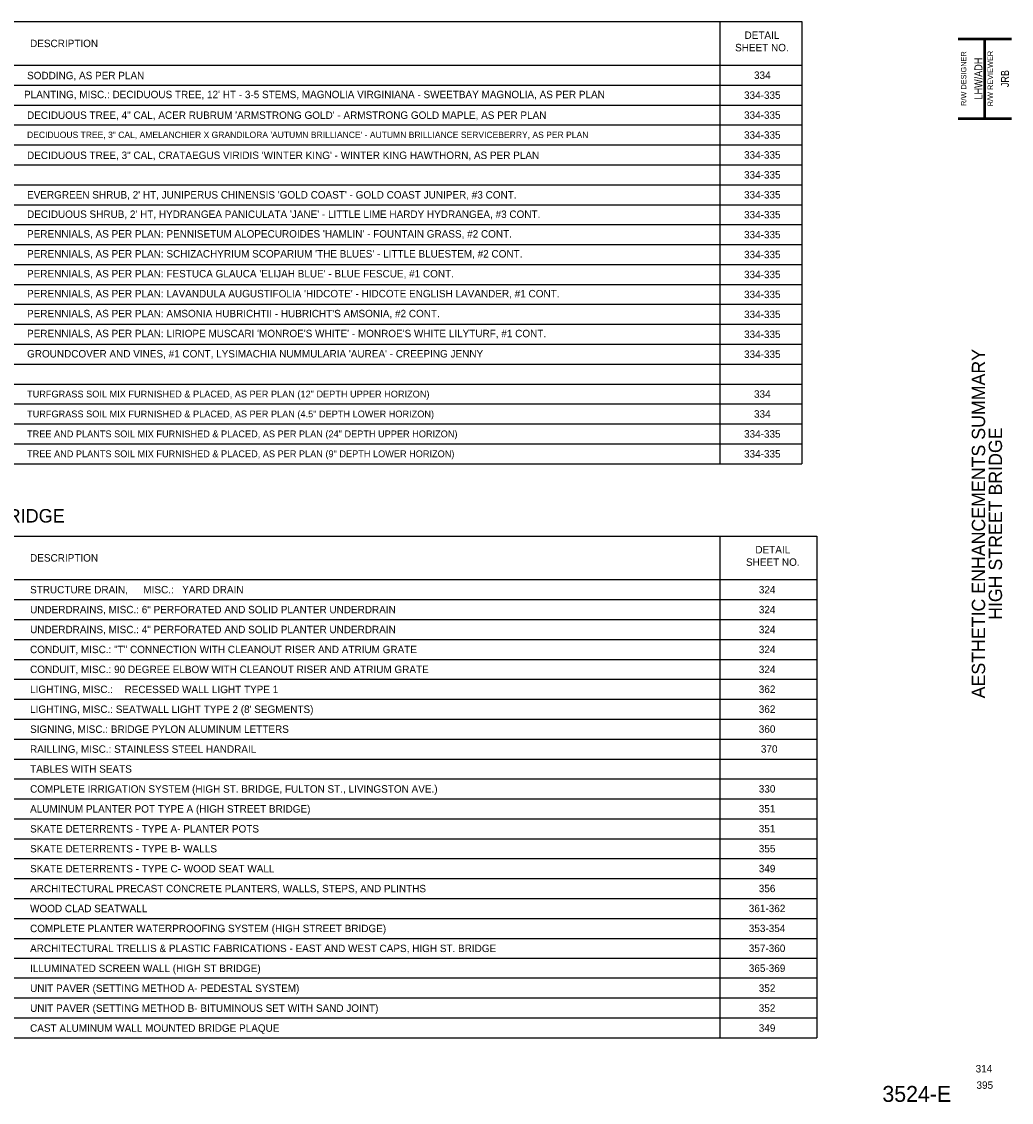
# Paper-space layout 'Layout1' of a CAD drawing. Extents: x 3.6 to 33.5, y 0.5 to 21.2.
# Tile 2 of 2: x 14.9 to 33.5, y 0.5 to 20.8. Entities that reach past the tile are written whole.
import ezdxf
from ezdxf.enums import TextEntityAlignment as Align

# ---------------------------------------------------------------- set-up
doc = ezdxf.new("R2010")
doc.units = 0
doc.header["$MEASUREMENT"] = 0
for name, color, linetype, lineweight in [('SH_Border', 7, 'Continuous', 50), ('SH_Text', 7, 'Continuous', 25), ('VG_P_Text', 7, 'Continuous', 13)]:
    doc.layers.add(name, color=color, linetype=linetype, lineweight=lineweight)
doc.styles.add('Slant font 30', font='font30.shx', dxfattribs={"oblique": 15, "height": 0.14, "bigfont": '@extfont2.shx'})
doc.styles.add('Slanted-Normal LS 0.50', font='font31.shx', dxfattribs={"height": 0.14})
doc.styles.add('Straight-Normal', font='font30.shx', dxfattribs={"height": 0.14})
doc.styles.add('Style-font31', font='font31.shx')
doc.styles.add('Style-font70', font='lathab.ttf')

# ---------------------------------------------------------------- blocks, each defined once
blk = doc.blocks.new('SheetCode')
at = {"layer": 'SH_Border', "style": 'Straight-Normal', "flags": 1}
blk.add_attdef('SHCODE', text='', height=0.14, dxfattribs=at).set_placement((0, 0), align=Align.BOTTOM_CENTER)
at = {"layer": 'SH_Border', "style": 'Straight-Normal'}
blk.add_attdef('PGNO', text='', height=0.14, dxfattribs=at).set_placement((0, 0), align=Align.BOTTOM_CENTER)

psp = doc.layouts.get("Layout1")

# ---------------------------------------------------------------- linework, layer by layer
at = {"layer": 'SH_Border'}
for p, q in [((32.5, 20.5), (33.5, 20.5)), ((32.5, 20.5), (33.5, 20.5)), ((33, 19), (33, 20.5)), ((32.5, 19), (33.5, 19))]:
    psp.add_line(p, q, dxfattribs=at)
at = {"layer": 'SH_Text'}
for p, q in [((3.63, 20.822), (29.555, 20.822)), ((28.015, 20.822), (28.015, 12.502)), ((29.555, 20.822), (29.555, 12.502)), ((3.63, 20.002), (29.555, 20.002)), ((3.63, 19.627), (29.555, 19.627)), ((3.63, 19.252), (29.555, 19.252)), ((3.63, 18.877), (29.555, 18.877)), ((3.63, 18.502), (29.555, 18.502)), ((3.63, 18.127), (29.555, 18.127)), ((3.63, 17.752), (29.555, 17.752)), ((3.63, 17.377), (29.555, 17.377)), ((3.63, 17.002), (29.555, 17.002)), ((3.63, 16.627), (29.555, 16.627)), ((3.63, 16.252), (29.555, 16.252)), ((3.63, 16.252), (29.555, 16.252)), ((3.63, 15.877), (29.555, 15.877)), ((3.63, 15.877), (29.555, 15.877)), ((3.63, 15.502), (29.555, 15.502)), ((3.63, 15.127), (29.555, 15.127)), ((3.63, 15.127), (29.555, 15.127)), ((3.63, 14.752), (29.555, 14.752)), ((3.63, 14.752), (29.555, 14.752)), ((3.63, 14.377), (29.555, 14.377)), ((3.63, 14.002), (29.555, 14.002)), ((3.63, 14.002), (29.555, 14.002)), ((3.63, 13.627), (29.555, 13.627)), ((3.63, 13.252), (29.555, 13.252)), ((3.63, 12.877), (29.555, 12.877)), ((3.63, 12.502), (29.555, 12.502)), ((3.63, 11.141), (29.838, 11.141)), ((28.015, 11.144), (28.015, 8.821)), ((29.838, 11.141), (29.838, 8.821)), ((3.63, 10.321), (29.838, 10.321)), ((3.63, 9.946), (29.838, 9.946)), ((3.63, 9.571), (29.838, 9.571)), ((3.63, 9.196), (29.838, 9.196)), ((3.63, 8.821), (29.838, 8.821)), ((28.015, 8.821), (28.015, 7.321)), ((29.838, 8.821), (29.838, 1.701)), ((3.63, 8.446), (29.838, 8.446)), ((3.63, 8.071), (29.838, 8.071)), ((3.63, 7.696), (29.838, 7.696)), ((3.63, 7.321), (29.838, 7.321)), ((28.015, 7.321), (28.015, 1.701)), ((3.63, 6.946), (29.838, 6.946)), ((3.63, 6.571), (29.838, 6.571)), ((3.63, 6.196), (29.838, 6.196)), ((3.63, 5.821), (29.838, 5.821)), ((3.63, 5.446), (29.838, 5.446)), ((3.63, 5.071), (29.838, 5.071)), ((3.63, 4.696), (29.838, 4.696)), ((3.63, 4.321), (29.838, 4.321)), ((3.63, 3.946), (29.838, 3.946)), ((3.63, 3.571), (29.838, 3.571)), ((3.63, 3.196), (29.838, 3.196)), ((3.63, 2.826), (29.838, 2.826)), ((3.63, 2.451), (29.838, 2.451)), ((3.63, 2.076), (29.838, 2.076)), ((3.63, 1.701), (29.838, 1.701))]:
    psp.add_line(p, q, dxfattribs=at)

# ---------------------------------------------------------------- block references
at = {"layer": 'SH_Border'}
ref = psp.add_blockref('SheetCode', (32.984, 1.006), dxfattribs=at)
ref.add_attrib('PGNO', '314', dxfattribs={"layer": 'SH_Text', "height": 0.14, "style": 'Straight-Normal'}).set_placement((32.984, 1.006), align=Align.BOTTOM_CENTER)
ref = psp.add_blockref('SheetCode', (33, 0.698), dxfattribs=at)
ref.add_attrib('PGNO', '395', dxfattribs={"layer": 'SH_Text', "height": 0.14, "style": 'Straight-Normal'}).set_placement((33, 0.698), align=Align.BOTTOM_CENTER)
at = {"layer": 'SH_Text'}
ref = psp.add_blockref('SheetCode', (28.814, 19.814), dxfattribs=at)
ref.add_attrib('PGNO', '334', dxfattribs={"height": 0.14, "style": 'Slanted-Normal LS 0.50'}).set_placement((28.814, 19.814), align=Align.MIDDLE_CENTER)
ref = psp.add_blockref('SheetCode', (28.814, 19.439), dxfattribs=at)
ref.add_attrib('PGNO', '334-335', dxfattribs={"height": 0.14, "style": 'Slanted-Normal LS 0.50'}).set_placement((28.814, 19.439), align=Align.MIDDLE_CENTER)
ref = psp.add_blockref('SheetCode', (28.814, 19.064), dxfattribs=at)
ref.add_attrib('PGNO', '334-335', dxfattribs={"height": 0.14, "style": 'Slanted-Normal LS 0.50'}).set_placement((28.814, 19.064), align=Align.MIDDLE_CENTER)
ref = psp.add_blockref('SheetCode', (28.814, 18.689), dxfattribs=at)
ref.add_attrib('PGNO', '334-335', dxfattribs={"height": 0.14, "style": 'Slanted-Normal LS 0.50'}).set_placement((28.814, 18.689), align=Align.MIDDLE_CENTER)
ref = psp.add_blockref('SheetCode', (28.814, 18.314), dxfattribs=at)
ref.add_attrib('PGNO', '334-335', dxfattribs={"height": 0.14, "style": 'Slanted-Normal LS 0.50'}).set_placement((28.814, 18.314), align=Align.MIDDLE_CENTER)
ref = psp.add_blockref('SheetCode', (28.814, 17.939), dxfattribs=at)
ref.add_attrib('PGNO', '334-335', dxfattribs={"height": 0.14, "style": 'Slanted-Normal LS 0.50'}).set_placement((28.814, 17.939), align=Align.MIDDLE_CENTER)
ref = psp.add_blockref('SheetCode', (28.814, 17.564), dxfattribs=at)
ref.add_attrib('PGNO', '334-335', dxfattribs={"height": 0.14, "style": 'Slanted-Normal LS 0.50'}).set_placement((28.814, 17.564), align=Align.MIDDLE_CENTER)
ref = psp.add_blockref('SheetCode', (28.814, 17.189), dxfattribs=at)
ref.add_attrib('PGNO', '334-335', dxfattribs={"height": 0.14, "style": 'Slanted-Normal LS 0.50'}).set_placement((28.814, 17.189), align=Align.MIDDLE_CENTER)
ref = psp.add_blockref('SheetCode', (28.814, 16.814), dxfattribs=at)
ref.add_attrib('PGNO', '334-335', dxfattribs={"height": 0.14, "style": 'Slanted-Normal LS 0.50'}).set_placement((28.814, 16.814), align=Align.MIDDLE_CENTER)
ref = psp.add_blockref('SheetCode', (28.814, 16.439), dxfattribs=at)
ref.add_attrib('PGNO', '334-335', dxfattribs={"height": 0.14, "style": 'Slanted-Normal LS 0.50'}).set_placement((28.814, 16.439), align=Align.MIDDLE_CENTER)
ref = psp.add_blockref('SheetCode', (28.814, 16.064), dxfattribs=at)
ref.add_attrib('PGNO', '334-335', dxfattribs={"height": 0.14, "style": 'Slanted-Normal LS 0.50'}).set_placement((28.814, 16.064), align=Align.MIDDLE_CENTER)
ref = psp.add_blockref('SheetCode', (28.814, 15.689), dxfattribs=at)
ref.add_attrib('PGNO', '334-335', dxfattribs={"height": 0.14, "style": 'Slanted-Normal LS 0.50'}).set_placement((28.814, 15.689), align=Align.MIDDLE_CENTER)
ref = psp.add_blockref('SheetCode', (28.814, 15.314), dxfattribs=at)
ref.add_attrib('PGNO', '334-335', dxfattribs={"height": 0.14, "style": 'Slanted-Normal LS 0.50'}).set_placement((28.814, 15.314), align=Align.MIDDLE_CENTER)
ref = psp.add_blockref('SheetCode', (28.814, 14.939), dxfattribs=at)
ref.add_attrib('PGNO', '334-335', dxfattribs={"height": 0.14, "style": 'Slanted-Normal LS 0.50'}).set_placement((28.814, 14.939), align=Align.MIDDLE_CENTER)
ref = psp.add_blockref('SheetCode', (28.814, 14.564), dxfattribs=at)
ref.add_attrib('PGNO', '334-335', dxfattribs={"height": 0.14, "style": 'Slanted-Normal LS 0.50'}).set_placement((28.814, 14.564), align=Align.MIDDLE_CENTER)
ref = psp.add_blockref('SheetCode', (28.814, 13.814), dxfattribs=at)
ref.add_attrib('PGNO', '334', dxfattribs={"height": 0.14, "style": 'Slanted-Normal LS 0.50'}).set_placement((28.814, 13.814), align=Align.MIDDLE_CENTER)
ref = psp.add_blockref('SheetCode', (28.814, 13.439), dxfattribs=at)
ref.add_attrib('PGNO', '334', dxfattribs={"height": 0.14, "style": 'Slanted-Normal LS 0.50'}).set_placement((28.814, 13.439), align=Align.MIDDLE_CENTER)
ref = psp.add_blockref('SheetCode', (28.814, 13.064), dxfattribs=at)
ref.add_attrib('PGNO', '334-335', dxfattribs={"height": 0.14, "style": 'Slanted-Normal LS 0.50'}).set_placement((28.814, 13.064), align=Align.MIDDLE_CENTER)
ref = psp.add_blockref('SheetCode', (28.814, 12.689), dxfattribs=at)
ref.add_attrib('PGNO', '334-335', dxfattribs={"height": 0.14, "style": 'Slanted-Normal LS 0.50'}).set_placement((28.814, 12.689), align=Align.MIDDLE_CENTER)
ref = psp.add_blockref('SheetCode', (28.905, 10.133), dxfattribs=at)
ref.add_attrib('PGNO', '324', dxfattribs={"height": 0.14, "style": 'Slanted-Normal LS 0.50'}).set_placement((28.905, 10.133), align=Align.MIDDLE_CENTER)
ref = psp.add_blockref('SheetCode', (28.905, 9.758), dxfattribs=at)
ref.add_attrib('PGNO', '324', dxfattribs={"height": 0.14, "style": 'Slanted-Normal LS 0.50'}).set_placement((28.905, 9.758), align=Align.MIDDLE_CENTER)
ref = psp.add_blockref('SheetCode', (28.905, 9.383), dxfattribs=at)
ref.add_attrib('PGNO', '324', dxfattribs={"height": 0.14, "style": 'Slanted-Normal LS 0.50'}).set_placement((28.905, 9.383), align=Align.MIDDLE_CENTER)
ref = psp.add_blockref('SheetCode', (28.905, 9.008), dxfattribs=at)
ref.add_attrib('PGNO', '324', dxfattribs={"height": 0.14, "style": 'Slanted-Normal LS 0.50'}).set_placement((28.905, 9.008), align=Align.MIDDLE_CENTER)
ref = psp.add_blockref('SheetCode', (28.905, 8.633), dxfattribs=at)
ref.add_attrib('PGNO', '324', dxfattribs={"height": 0.14, "style": 'Slanted-Normal LS 0.50'}).set_placement((28.905, 8.633), align=Align.MIDDLE_CENTER)
ref = psp.add_blockref('SheetCode', (28.904, 8.26), dxfattribs=at)
ref.add_attrib('PGNO', '362', dxfattribs={"height": 0.14, "style": 'Slanted-Normal LS 0.50'}).set_placement((28.904, 8.26), align=Align.MIDDLE_CENTER)
ref = psp.add_blockref('SheetCode', (28.904, 7.885), dxfattribs=at)
ref.add_attrib('PGNO', '362', dxfattribs={"height": 0.14, "style": 'Slanted-Normal LS 0.50'}).set_placement((28.904, 7.885), align=Align.MIDDLE_CENTER)
ref = psp.add_blockref('SheetCode', (28.904, 7.51), dxfattribs=at)
ref.add_attrib('PGNO', '360', dxfattribs={"height": 0.14, "style": 'Slanted-Normal LS 0.50'}).set_placement((28.904, 7.51), align=Align.MIDDLE_CENTER)
ref = psp.add_blockref('SheetCode', (28.944, 7.135), dxfattribs=at)
ref.add_attrib('PGNO', '370', dxfattribs={"height": 0.14, "style": 'Slanted-Normal LS 0.50'}).set_placement((28.944, 7.135), align=Align.MIDDLE_CENTER)
ref = psp.add_blockref('SheetCode', (28.904, 6.385), dxfattribs=at)
ref.add_attrib('PGNO', '330', dxfattribs={"height": 0.14, "style": 'Slanted-Normal LS 0.50'}).set_placement((28.904, 6.385), align=Align.MIDDLE_CENTER)
ref = psp.add_blockref('SheetCode', (28.904, 6.01), dxfattribs=at)
ref.add_attrib('PGNO', '351', dxfattribs={"height": 0.14, "style": 'Slanted-Normal LS 0.50'}).set_placement((28.904, 6.01), align=Align.MIDDLE_CENTER)
ref = psp.add_blockref('SheetCode', (28.904, 5.635), dxfattribs=at)
ref.add_attrib('PGNO', '351', dxfattribs={"height": 0.14, "style": 'Slanted-Normal LS 0.50'}).set_placement((28.904, 5.635), align=Align.MIDDLE_CENTER)
ref = psp.add_blockref('SheetCode', (28.904, 5.26), dxfattribs=at)
ref.add_attrib('PGNO', '355', dxfattribs={"height": 0.14, "style": 'Slanted-Normal LS 0.50'}).set_placement((28.904, 5.26), align=Align.MIDDLE_CENTER)
ref = psp.add_blockref('SheetCode', (28.904, 4.885), dxfattribs=at)
ref.add_attrib('PGNO', '349', dxfattribs={"height": 0.14, "style": 'Slanted-Normal LS 0.50'}).set_placement((28.904, 4.885), align=Align.MIDDLE_CENTER)
ref = psp.add_blockref('SheetCode', (28.904, 4.51), dxfattribs=at)
ref.add_attrib('PGNO', '356', dxfattribs={"height": 0.14, "style": 'Slanted-Normal LS 0.50'}).set_placement((28.904, 4.51), align=Align.MIDDLE_CENTER)
ref = psp.add_blockref('SheetCode', (28.904, 4.135), dxfattribs=at)
ref.add_attrib('PGNO', '361-362', dxfattribs={"height": 0.14, "style": 'Slanted-Normal LS 0.50'}).set_placement((28.904, 4.135), align=Align.MIDDLE_CENTER)
ref = psp.add_blockref('SheetCode', (28.904, 3.76), dxfattribs=at)
ref.add_attrib('PGNO', '353-354', dxfattribs={"height": 0.14, "style": 'Slanted-Normal LS 0.50'}).set_placement((28.904, 3.76), align=Align.MIDDLE_CENTER)
ref = psp.add_blockref('SheetCode', (28.904, 3.385), dxfattribs=at)
ref.add_attrib('PGNO', '357-360', dxfattribs={"height": 0.14, "style": 'Slanted-Normal LS 0.50'}).set_placement((28.904, 3.385), align=Align.MIDDLE_CENTER)
ref = psp.add_blockref('SheetCode', (28.904, 3.01), dxfattribs=at)
ref.add_attrib('PGNO', '365-369', dxfattribs={"height": 0.14, "style": 'Slanted-Normal LS 0.50'}).set_placement((28.904, 3.01), align=Align.MIDDLE_CENTER)
ref = psp.add_blockref('SheetCode', (28.904, 2.635), dxfattribs=at)
ref.add_attrib('PGNO', '352', dxfattribs={"height": 0.14, "style": 'Slanted-Normal LS 0.50'}).set_placement((28.904, 2.635), align=Align.MIDDLE_CENTER)
ref = psp.add_blockref('SheetCode', (28.904, 2.26), dxfattribs=at)
ref.add_attrib('PGNO', '352', dxfattribs={"height": 0.14, "style": 'Slanted-Normal LS 0.50'}).set_placement((28.904, 2.26), align=Align.MIDDLE_CENTER)
ref = psp.add_blockref('SheetCode', (28.904, 1.885), dxfattribs=at)
ref.add_attrib('PGNO', '349', dxfattribs={"height": 0.14, "style": 'Slanted-Normal LS 0.50'}).set_placement((28.904, 1.885), align=Align.MIDDLE_CENTER)

# ---------------------------------------------------------------- texts
at = {"layer": 'SH_Border', "style": 'Straight-Normal'}
for s, p in [('R/W DESIGNER', (32.552, 19.75)), ('R/W REVIEWER', (33.052, 19.75))]:
    psp.add_text(s, height=0.1, rotation=90, dxfattribs=at).set_placement(p, align=Align.TOP_CENTER)
at = {"layer": 'SH_Border', "style": 'Straight-Normal', "width": 0.85}
for s, p in [('LHW/ADH', (33, 19.75)), ('JRB', (33.5, 19.75))]:
    psp.add_text(s, height=0.15, rotation=90, dxfattribs=at).set_placement(p, align=Align.BOTTOM_CENTER)
at = {"layer": 'SH_Border', "insert": (33.042, 11.375), "char_height": 0.25, "width": 19.62353, "attachment_point": 5, "rotation": 90, "line_spacing_factor": 0.765354, "style": 'Style-font70'}
psp.add_mtext('AESTHETIC ENHANCEMENTS SUMMARY\\PHIGH STREET BRIDGE', dxfattribs=at)
at = {"layer": 'SH_Text', "style": 'Style-font31'}
for s, p in [('DESCRIPTION', (15.039, 20.412)), ('DESCRIPTION', (15.039, 10.731)), ('STRUCTURE DRAIN, ', (15.039, 10.133)), ('MISC.: ', (17.17, 10.133)), ('YARD DRAIN', (17.9, 10.133)), ('UNDERDRAINS, MISC.: 6" PERFORATED AND SOLID PLANTER UNDERDRAIN', (15.039, 9.758)), ('UNDERDRAINS, MISC.: 4" PERFORATED AND SOLID PLANTER UNDERDRAIN', (15.039, 9.383)), ('CONDUIT, MISC.: "T" CONNECTION WITH CLEANOUT RISER AND ATRIUM GRATE', (15.039, 9.008)), ('CONDUIT, MISC.: 90 DEGREE ELBOW WITH CLEANOUT RISER AND ATRIUM GRATE', (15.039, 8.633)), ('LIGHTING, MISC.:', (15.039, 8.258)), (' RECESSED WALL LIGHT TYPE 1', (16.764, 8.256)), ("LIGHTING, MISC.: SEATWALL LIGHT TYPE 2 (8' SEGMENTS) ", (15.039, 7.883)), ('SIGNING, MISC.: BRIDGE PYLON ALUMINUM LETTERS', (15.039, 7.508)), ('RAILLING, MISC.: STAINLESS STEEL HANDRAIL', (15.039, 7.133)), ('COMPLETE IRRIGATION SYSTEM (HIGH ST. BRIDGE, FULTON ST., LIVINGSTON AVE.)', (15.039, 6.383)), ('ALUMINUM PLANTER POT TYPE A (HIGH STREET BRIDGE)', (15.039, 6.008)), ('COMPLETE PLANTER WATERPROOFING SYSTEM (HIGH STREET BRIDGE)', (15.039, 3.758))]:
    psp.add_text(s, height=0.14, dxfattribs=at).set_placement(p, align=Align.MIDDLE_LEFT)
at = {"layer": 'SH_Text', "style": 'Slanted-Normal LS 0.50'}
for s, height, p in [('TURFGRASS SOIL MIX FURNISHED & PLACED, AS PER PLAN (12" DEPTH UPPER HORIZON)', 0.12891, (14.982, 13.814)), ('TURFGRASS SOIL MIX FURNISHED & PLACED, AS PER PLAN (4.5" DEPTH LOWER HORIZON)', 0.12891, (14.982, 13.439)), ('TREE AND PLANTS SOIL MIX FURNISHED & PLACED, AS PER PLAN (24" DEPTH UPPER HORIZON)', 0.12891, (14.982, 13.064)), ('TREE AND PLANTS SOIL MIX FURNISHED & PLACED, AS PER PLAN (9" DEPTH LOWER HORIZON)', 0.12891, (14.982, 12.689)), ('TABLES WITH SEATS', 0.14, (15.039, 6.758)), ('SKATE DETERRENTS - TYPE A- PLANTER POTS', 0.14, (15.039, 5.633)), ('SKATE DETERRENTS - TYPE B- WALLS', 0.14, (15.039, 5.258)), ('SKATE DETERRENTS - TYPE C- WOOD SEAT WALL', 0.14, (15.039, 4.883)), ('ARCHITECTURAL PRECAST CONCRETE PLANTERS, WALLS, STEPS, AND PLINTHS', 0.14, (15.039, 4.508)), ('WOOD CLAD SEATWALL', 0.14, (15.039, 4.133)), ('ILLUMINATED SCREEN WALL (HIGH ST BRIDGE)', 0.14, (15.039, 3.008)), ('UNIT PAVER (SETTING METHOD A- PEDESTAL SYSTEM)', 0.14, (15.039, 2.633)), ('UNIT PAVER (SETTING METHOD B- BITUMINOUS SET WITH SAND JOINT)', 0.14, (15.039, 2.258)), ('CAST ALUMINUM WALL MOUNTED BRIDGE PLAQUE', 0.14, (15.039, 1.883))]:
    psp.add_text(s, height=height, rotation=360, dxfattribs=at).set_placement(p, align=Align.MIDDLE_LEFT)
at = {"layer": 'SH_Text', "attachment_point": 5, "style": 'Slant font 30'}
for s, insert, char_height, width in [('\\Ffont31;\\Q0;DETAIL\\PSHEET NO.', (28.807, 20.449), 0.14, 6.66334), ('{\\Ffont31|c0;\\Q0;SITE FURNISHINGS AND UTILITIES\\Ffont31|c128; SUMMARY - \\Ffont31|c0;HIGH\\Ffont31|c128; STREET BRIDGE}', (9.945, 11.521), 0.254, 13.09918), ('\\Ffont31;\\Q0;DETAIL\\PSHEET NO.', (29.012, 10.767), 0.14, 6.66334)]:
    psp.add_mtext(s, dxfattribs=dict(at, insert=insert, char_height=char_height, width=width))
at = {"layer": 'SH_Text', "attachment_point": 1, "rotation": 360, "style": 'Slanted-Normal LS 0.50'}
for s, insert, char_height, width in [("PLANTING, MISC.: DECIDUOUS TREE, 12' HT - 3-5 STEMS, MAGNOLIA VIRGINIANA - SWEETBAY MAGNOLIA, AS PER PLAN", (14.925, 19.521), 0.14, 14.04332), ('DECIDUOUS TREE, 4" CAL, ACER RUBRUM \'ARMSTRONG GOLD\' - ARMSTRONG GOLD MAPLE, AS PER PLAN', (14.982, 19.132), 0.14, 13.02026), ('DECIDUOUS TREE, 3" CAL, AMELANCHIER X GRANDILORA \'AUTUMN BRILLIANCE\' - AUTUMN BRILLIANCE SERVICEBERRY, AS PER PLAN', (14.982, 18.752), 0.12, 12.63166), ('DECIDUOUS TREE, 3" CAL, CRATAEGUS VIRIDIS \'WINTER KING\' - WINTER KING HAWTHORN, AS PER PLAN', (14.982, 18.377), 0.14, 12.63166), ("EVERGREEN SHRUB, 2' HT, JUNIPERUS CHINENSIS 'GOLD COAST' - GOLD COAST JUNIPER, #3 CONT.", (14.982, 17.633), 0.14, 13.67272), ("DECIDUOUS SHRUB, 2' HT, HYDRANGEA PANICULATA 'JANE' - LITTLE LIME HARDY HYDRANGEA, #3 CONT.", (14.982, 17.268), 0.14, 13.39546), ("PERENNIALS, AS PER PLAN: PENNISETUM ALOPECUROIDES 'HAMLIN' - FOUNTAIN GRASS, #2 CONT.", (14.982, 16.898), 0.14, 14.25976), ("PERENNIALS, AS PER PLAN: SCHIZACHYRIUM SCOPARIUM 'THE BLUES' - LITTLE BLUESTEM, #2 CONT.", (14.982, 16.523), 0.14, 14.25976), ("PERENNIALS, AS PER PLAN: FESTUCA GLAUCA 'ELIJAH BLUE' - BLUE FESCUE, #1 CONT.", (14.982, 16.148), 0.14, 14.25976), ("PERENNIALS, AS PER PLAN: LAVANDULA AUGUSTIFOLIA 'HIDCOTE' - HIDCOTE ENGLISH LAVANDER, #1 CONT.", (14.982, 15.773), 0.14, 14.25976), ("PERENNIALS, AS PER PLAN: AMSONIA HUBRICHTII - HUBRICHT'S AMSONIA, #2 CONT.", (14.982, 15.398), 0.14, 14.25976), ("PERENNIALS, AS PER PLAN: LIRIOPE MUSCARI 'MONROE'S WHITE' - MONROE'S WHITE LILYTURF, #1 CONT.", (14.982, 15.023), 0.14, 14.25976), ("GROUNDCOVER AND VINES, #1 CONT, LYSIMACHIA NUMMULARIA 'AUREA' - CREEPING JENNY", (14.982, 14.642), 0.14, 12.89296), ('ARCHITECTURAL TRELLIS & PLASTIC FABRICATIONS - EAST AND WEST CAPS, HIGH ST. BRIDGE', (15.039, 3.453), 0.14, 12.79645)]:
    psp.add_mtext(s, dxfattribs=dict(at, insert=insert, char_height=char_height, width=width))
at = {"layer": 'VG_P_Text', "insert": (32.367, 0.49), "char_height": 0.3, "attachment_point": 9, "line_spacing_factor": 0.6, "style": 'Style-font70'}
psp.add_mtext('{\\fLatha|b0|i0|c0|p34;3524-E}', dxfattribs=at)

# ---------------------------------------------------------------- next in the draw order: texts
at = {"layer": 'SH_Text', "insert": (14.982, 19.878), "char_height": 0.14, "width": 6.8897, "attachment_point": 1, "rotation": 360, "line_spacing_factor": 0.61694, "style": 'Slanted-Normal LS 0.50', "bg_fill": 2}
psp.add_mtext('SODDING, AS PER PLAN', dxfattribs=at)

doc.saveas('drawing.dxf')
